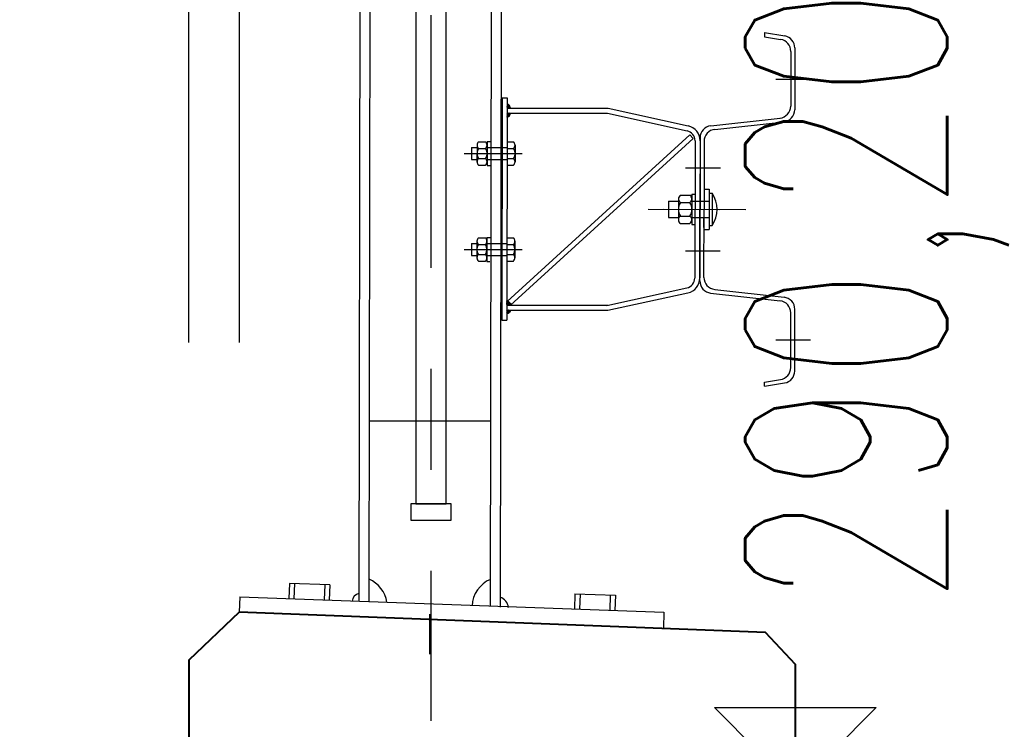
# Model space of a CAD drawing. Header units: metres. Extents: x -912764 to -454925, y -2226138 to -1112338.
# Tile 226 of 256: x -456306.859 to -456305.885, y -1112928.724 to -1112928.022. Entities that reach past the tile are written whole.
import ezdxf

# ---------------------------------------------------------------- set-up
doc = ezdxf.new("R2010")
doc.units = ezdxf.units.M
doc.linetypes.add('DASHDOT2', pattern=[0.375, 0.25, -0.0625, 0, -0.0625])
doc.linetypes.add('SOLID', pattern=[0])
for name, color, linetype in [('!řezy tenká', 1, 'Continuous'), ('018-ZSvodidlo', 8, 'Continuous'), ('025', 1, 'Continuous'), ('025-OSY', 4, 'DASHDOT2'), ('025-ZSvodidlo', 1, 'Continuous'), ('C3D_ZPR', 7, 'Continuous'), ('p_koty', 7, 'Continuous')]:
    doc.layers.add(name, color=color, linetype=linetype)
for name, color, linetype, lineweight in [('_NOVÝ STAV', 1, 'Continuous', 30), ('_NOVÝ STAV - POPISKY KATASTR', 7, 'Continuous', 30), ('R-koty vyskove', 7, 'Continuous', 13)]:
    doc.layers.add(name, color=color, linetype=linetype, lineweight=lineweight)
doc.layers.add('PDF2_13', color=140, linetype='Continuous', true_color=0x00bfff)
doc.styles.add('StandardUzky', font='simplex.shx', dxfattribs={"width": 0.65})
doc.styles.add('znacky', font='arial.ttf')
doc.dimstyles.new('1000', dxfattribs={"dimscale": 0.5, "dimtxt": 1, "dimasz": 0.6, "dimexe": 0.3, "dimexo": 0.5, "dimgap": 0.5, "dimtad": 1, "dimzin": 1, "dimdsep": 46, "dimtxsty": 'znacky', "dimblk": 'OBLIQUE', "dimcen": 1, "dimdle": 0.3, "dimclrd": 256, "dimclre": 256, "dimclrt": 256, "dimadec": 3, "dimazin": 0, "dimtfac": 1, "dimtmove": 0, "dimatfit": 3, "dimldrblk": 'OBLIQUE', "dimfxl": 1, "dimlwd": -1, "dimlwe": -1, "dimarcsym": 0})

# ---------------------------------------------------------------- blocks, each defined once
blk = doc.blocks.new('_Oblique')
at = {"color": 0, "linetype": 'ByBlock', "lineweight": -2}
blk.add_line((-0.5, -0.5), (0.5, 0.5), dxfattribs=at)
blk = doc.blocks.new('*D987')
at = {"layer": 'C3D_ZPR', "color": 1, "transparency": 16777216}
for p, q in [((0, 0.94121), (0, 1.51621)), ((0.5, 0.94121), (0.5, 1.51621)), ((-0.15, 1.44121), (0.65, 1.44121))]:
    blk.add_line(p, q, dxfattribs=at)
at = {"layer": 'Defpoints', "color": 0, "transparency": 16777216}
for p in [(0.5, 1.44121), (0, 0.2338), (0.5, 0.2338)]:
    blk.add_point(p, dxfattribs=at)
at = {"layer": 'C3D_ZPR', "color": 1, "transparency": 16777216, "xscale": 0.075, "yscale": 0.075, "zscale": 0.075, "rotation": 180}
blk.add_blockref('_Oblique', (0, 1.44121), dxfattribs=at)
at = {"layer": 'C3D_ZPR', "color": 1, "transparency": 16777216, "xscale": 0.075, "yscale": 0.075, "zscale": 0.075}
blk.add_blockref('_Oblique', (0.5, 1.44121), dxfattribs=at)
at = {"layer": 'C3D_ZPR', "color": 1, "transparency": 16777216, "insert": (0.25, 1.59121), "char_height": 0.2, "attachment_point": 5, "style": 'StandardUzky'}
blk.add_mtext('500', dxfattribs=at)
blk = doc.blocks.new('*D988')
at = {"layer": 'C3D_ZPR', "color": 1, "transparency": 16777216}
for p, q in [((-0.60011, 0.94121), (-0.60011, 1.51621)), ((0, 0.94121), (0, 1.51621)), ((-0.75011, 1.44121), (0.15, 1.44121))]:
    blk.add_line(p, q, dxfattribs=at)
at = {"layer": 'Defpoints', "color": 0, "transparency": 16777216}
for p in [(0, 1.44121), (-0.60011, 0.12672), (0, 0.07)]:
    blk.add_point(p, dxfattribs=at)
at = {"layer": 'C3D_ZPR', "color": 1, "transparency": 16777216, "xscale": 0.075, "yscale": 0.075, "zscale": 0.075, "rotation": 180}
blk.add_blockref('_Oblique', (-0.60011, 1.44121), dxfattribs=at)
at = {"layer": 'C3D_ZPR', "color": 1, "transparency": 16777216, "xscale": 0.075, "yscale": 0.075, "zscale": 0.075}
blk.add_blockref('_Oblique', (0, 1.44121), dxfattribs=at)
at = {"layer": 'C3D_ZPR', "color": 1, "transparency": 16777216, "insert": (-0.30006, 1.59121), "char_height": 0.2, "attachment_point": 5, "style": 'StandardUzky'}
blk.add_mtext('600', dxfattribs=at)
blk = doc.blocks.new('*D990')
at = {"layer": 'C3D_ZPR', "color": 1, "transparency": 16777216}
for p, q in [((-0.60011, 0.44121), (-0.60011, 1.01621)), ((-0.55009, 0.44121), (-0.55009, 1.01621)), ((-0.60011, 0.94121), (-1.24115, 0.94121)), ((-0.55009, 0.94121), (-0.60011, 0.94121)), ((-0.55009, 0.94121), (-0.47509, 0.94121))]:
    blk.add_line(p, q, dxfattribs=at)
at = {"layer": 'Defpoints', "color": 0, "transparency": 16777216}
for p in [(-0.55009, 0.94121), (-0.55009, 0.18189), (-0.60011, 0.12672)]:
    blk.add_point(p, dxfattribs=at)
at = {"layer": 'C3D_ZPR', "color": 1, "transparency": 16777216, "xscale": 0.075, "yscale": 0.075, "zscale": 0.075}
blk.add_blockref('_Oblique', (-0.60011, 0.94121), dxfattribs=at)
at = {"layer": 'C3D_ZPR', "color": 1, "transparency": 16777216, "xscale": 0.075, "yscale": 0.075, "zscale": 0.075, "rotation": 180}
blk.add_blockref('_Oblique', (-0.55009, 0.94121), dxfattribs=at)
at = {"layer": 'C3D_ZPR', "color": 1, "transparency": 16777216, "insert": (-1.08591, 1.09121), "char_height": 0.2, "attachment_point": 5, "style": 'StandardUzky'}
blk.add_mtext('50', dxfattribs=at)
blk = doc.blocks.new('*D339')
at = {"layer": 'C3D_ZPR', "color": 1, "transparency": 16777216}
for p, q in [((1.7427, 0.15423), (1.7427, 0.72459)), ((1.7427, 0), (1.7427, 0.30423)), ((1.2427, 0.15423), (1.8177, 0.15423)), ((1.2427, 0), (1.8177, 0))]:
    blk.add_line(p, q, dxfattribs=at)
at = {"layer": 'Defpoints', "color": 0, "lineweight": 50, "transparency": 16777216}
for p in [(-0.02964, 0.15423), (0, 0), (1.7427, 0)]:
    blk.add_point(p, dxfattribs=at)
at = {"layer": 'C3D_ZPR', "color": 1, "transparency": 16777216, "xscale": 0.075, "yscale": 0.075, "zscale": 0.075}
for p, rotation in [((1.7427, 0.15423), 90), ((1.7427, 0), 270)]:
    blk.add_blockref('_Oblique', p, dxfattribs=dict(at, rotation=rotation))
at = {"layer": 'C3D_ZPR', "color": 1, "transparency": 16777216, "insert": (1.5927, 0.51673), "char_height": 0.2, "attachment_point": 5, "rotation": 90, "style": 'StandardUzky'}
blk.add_mtext('154', dxfattribs=at)
blk = doc.blocks.new('A$C021ef3a7')
at = {"layer": '018-ZSvodidlo', "color": 1}
blk.add_line((-0.10383, -0.51746), (-0.22383, -0.51728), dxfattribs=at)
at = {"layer": '025', "color": 1}
blk.add_line((-0.16398, -0.70844), (-0.16398, -0.74792), dxfattribs=at)
at = {"layer": '025-OSY', "color": 1}
blk.add_line((-0.16276, 0.43432), (-0.16276, -0.81393), dxfattribs=at)
at = {"layer": '025-ZSvodidlo', "color": 1}
for p, q in [((-0.23275, 0.20518), (-0.23409, -0.69553)), ((-0.22275, 0.20517), (-0.22409, -0.69595)), ((-0.10275, 0.20499), (-0.1041, -0.70093)), ((-0.09275, 0.20498), (-0.0941, -0.70134)), ((0.16735, -0.13294), (0.16734, -0.137)), ((0.16735, -0.13294), (0.18732, -0.1363)), ((0.16734, -0.137), (0.18331, -0.13968)), ((0.19332, -0.15153), (0.19324, -0.20566)), ((0.19733, -0.14815), (0.19724, -0.20925)), ((0.17844, -0.17896), (0.2129, -0.17901)), ((-0.09236, -0.19756), (-0.09269, -0.41756)), ((-0.09236, -0.19756), (-0.08736, -0.19756)), ((-0.08736, -0.19756), (-0.08769, -0.41756)), ((-0.08738, -0.20628), (-0.08561, -0.20453)), ((-0.08737, -0.20407), (-0.08696, -0.20366)), ((-0.08737, -0.20451), (-0.08665, -0.2038)), ((-0.08374, -0.20758), (-0.08737, -0.20394)), ((-0.08737, -0.20496), (-0.08637, -0.20395)), ((-0.08737, -0.2054), (-0.0861, -0.20413)), ((-0.08737, -0.20584), (-0.08585, -0.20432)), ((-0.08418, -0.20758), (-0.08737, -0.20438)), ((-0.08442, -0.20646), (-0.08735, -0.20352)), ((-0.08472, -0.20572), (-0.08661, -0.20382)), ((-0.08739, -0.21291), (-0.08704, -0.21257)), ((-0.08739, -0.21335), (-0.0866, -0.21257)), ((-0.08739, -0.2138), (-0.08616, -0.21257)), ((-0.08739, -0.21424), (-0.08572, -0.21257)), ((-0.08739, -0.21468), (-0.08528, -0.21258)), ((-0.08739, -0.21512), (-0.08484, -0.21258)), ((-0.08739, -0.21556), (-0.0844, -0.21258)), ((-0.08739, -0.216), (-0.08411, -0.21274)), ((-0.0852, -0.21541), (-0.08739, -0.21322)), ((-0.08542, -0.21563), (-0.08739, -0.21366)), ((-0.08566, -0.21583), (-0.08739, -0.2141)), ((-0.08738, -0.20672), (-0.08539, -0.20475)), ((-0.08738, -0.20717), (-0.08519, -0.20499)), ((-0.08738, -0.20761), (-0.085, -0.20524)), ((-0.08596, -0.20757), (-0.08738, -0.20615)), ((-0.0864, -0.20757), (-0.08738, -0.20659)), ((-0.08684, -0.20757), (-0.08738, -0.20703)), ((-0.08738, -0.20756), (0.01262, -0.20771)), ((-0.08738, -0.21256), (0.01207, -0.21271)), ((-0.08499, -0.21518), (-0.08738, -0.21278)), ((-0.08463, -0.20758), (-0.08737, -0.20482)), ((-0.08507, -0.20758), (-0.08737, -0.20527)), ((-0.08551, -0.20757), (-0.08737, -0.20571)), ((-0.08481, -0.21492), (-0.08714, -0.21258)), ((-0.08701, -0.21651), (-0.08427, -0.21377)), ((-0.08689, -0.20757), (-0.08483, -0.20551)), ((-0.08464, -0.21465), (-0.08671, -0.21257)), ((-0.08645, -0.20757), (-0.08468, -0.2058)), ((-0.08449, -0.21436), (-0.08627, -0.21257)), ((-0.08601, -0.20757), (-0.08454, -0.2061)), ((-0.08436, -0.21405), (-0.08582, -0.21257)), ((-0.08557, -0.20757), (-0.08443, -0.20643)), ((-0.08425, -0.21371), (-0.08538, -0.21257)), ((-0.08513, -0.20758), (-0.08433, -0.20678)), ((-0.08417, -0.21335), (-0.08494, -0.21258)), ((-0.08412, -0.21295), (-0.08449, -0.21258)), ((0.01207, -0.21271), (0.09074, -0.23012)), ((0.01262, -0.20771), (0.09182, -0.22524)), ((-0.08592, -0.21601), (-0.08739, -0.21455)), ((-0.0862, -0.21618), (-0.08739, -0.21499)), ((-0.0865, -0.21632), (-0.08739, -0.21543)), ((-0.08682, -0.21645), (-0.08739, -0.21587)), ((-0.08716, -0.21655), (-0.08739, -0.21631)), ((-0.08628, -0.21622), (-0.08456, -0.2145)), ((0.11427, -0.2251), (0.18293, -0.21757)), ((0.11827, -0.22868), (0.18693, -0.22116)), ((-0.11556, -0.24102), (-0.10869, -0.24103)), ((-0.10713, -0.24054), (-0.10716, -0.26454)), ((-0.10713, -0.24054), (-0.10413, -0.24054)), ((-0.08743, -0.39886), (0.09336, -0.23402)), ((-0.08743, -0.24106), (-0.08099, -0.24107)), ((-0.08406, -0.40256), (0.09673, -0.23771)), ((0.09673, -0.23771), (0.09336, -0.23402)), ((0.09858, -0.2399), (0.09837, -0.37572)), ((0.10358, -0.23991), (0.10337, -0.37573)), ((0.10358, -0.23701), (0.10347, -0.30785)), ((0.10358, -0.23996), (0.10347, -0.30785)), ((0.10757, -0.24059), (0.10747, -0.30785)), ((-0.12971, -0.2525), (-0.07445, -0.25258)), ((-0.12771, -0.2525), (-0.07245, -0.25259)), ((-0.12243, -0.24651), (-0.12245, -0.25851)), ((-0.12243, -0.24651), (-0.11713, -0.24652)), ((-0.11713, -0.24429), (-0.11716, -0.26101)), ((-0.11557, -0.24752), (-0.1087, -0.24753)), ((-0.10713, -0.24654), (-0.08743, -0.24656)), ((-0.08744, -0.24756), (-0.081, -0.24757)), ((-0.07951, -0.24433), (-0.07953, -0.26083)), ((-0.12245, -0.25851), (-0.11715, -0.25852)), ((-0.11559, -0.25752), (-0.10872, -0.25753)), ((-0.10715, -0.25854), (-0.08745, -0.25856)), ((-0.08745, -0.25756), (-0.08102, -0.25757)), ((-0.1156, -0.26402), (-0.10873, -0.26403)), ((-0.10716, -0.26454), (-0.10416, -0.26454)), ((-0.08746, -0.26406), (-0.08103, -0.26407)), ((0.08921, -0.26683), (0.12367, -0.26688)), ((0.1075, -0.28985), (0.10747, -0.30785)), ((0.1075, -0.29135), (0.10747, -0.30785)), ((0.1075, -0.28785), (0.1125, -0.28786)), ((0.1125, -0.28786), (0.11244, -0.32786)), ((0.1125, -0.29186), (0.1155, -0.29186)), ((0.1155, -0.29186), (0.11545, -0.32386)), ((0.07249, -0.29982), (0.07246, -0.31578)), ((0.07249, -0.29982), (0.08219, -0.29984)), ((0.08219, -0.29687), (0.08216, -0.3191)), ((0.08427, -0.30117), (0.0934, -0.30118)), ((0.08428, -0.29382), (0.09341, -0.29383)), ((0.0955, -0.29284), (0.09545, -0.32284)), ((0.09549, -0.29986), (0.11249, -0.29988)), ((0.0955, -0.29284), (0.0985, -0.29284)), ((0.05212, -0.30777), (0.14881, -0.30791)), ((0.06721, -0.30779), (0.12247, -0.30788)), ((0.10337, -0.37869), (0.10347, -0.30785)), ((0.10738, -0.37511), (0.10747, -0.30785)), ((0.10745, -0.32435), (0.10747, -0.30785)), ((0.10745, -0.32585), (0.10747, -0.30785)), ((0.07246, -0.31578), (0.08216, -0.3158)), ((0.08425, -0.31447), (0.09338, -0.31448)), ((0.09546, -0.31582), (0.11246, -0.31584)), ((0.08424, -0.32182), (0.09337, -0.32183)), ((0.09545, -0.32284), (0.09845, -0.32284)), ((0.10745, -0.32785), (0.11244, -0.32786)), ((0.11245, -0.32386), (0.11545, -0.32386)), ((-0.11727, -0.33929), (-0.1173, -0.35601)), ((-0.1157, -0.33602), (-0.10883, -0.33603)), ((-0.10727, -0.33554), (-0.1073, -0.35954)), ((-0.10727, -0.33554), (-0.10427, -0.33554)), ((-0.08757, -0.33606), (-0.08113, -0.33607)), ((-0.07965, -0.33933), (-0.07967, -0.35583)), ((-0.12985, -0.3475), (-0.07459, -0.34758)), ((-0.12785, -0.3475), (-0.07259, -0.34759)), ((-0.12258, -0.34151), (-0.12259, -0.35351)), ((-0.12258, -0.34151), (-0.11728, -0.34152)), ((-0.11571, -0.34252), (-0.10884, -0.34253)), ((-0.10728, -0.34154), (-0.0876, -0.34156)), ((-0.08758, -0.34256), (-0.08114, -0.34257)), ((0.08909, -0.34883), (0.12354, -0.34888)), ((-0.12259, -0.35351), (-0.11729, -0.35352)), ((-0.11574, -0.35902), (-0.10887, -0.35903)), ((-0.11573, -0.35252), (-0.10886, -0.35253)), ((-0.1073, -0.35954), (-0.1043, -0.35954)), ((-0.10729, -0.35354), (-0.08762, -0.35356)), ((-0.0876, -0.35906), (-0.08117, -0.35907)), ((-0.08759, -0.35256), (-0.08116, -0.35257)), ((0.01126, -0.40283), (0.09051, -0.38553)), ((0.11803, -0.38705), (0.18667, -0.39478)), ((-0.08274, -0.40255), (-0.08766, -0.39762)), ((-0.08766, -0.39789), (-0.08744, -0.39767)), ((-0.08766, -0.39811), (-0.0873, -0.39775)), ((-0.08296, -0.40255), (-0.08766, -0.39784)), ((-0.08766, -0.39833), (-0.08719, -0.39786)), ((-0.08766, -0.39855), (-0.08708, -0.39797)), ((-0.08318, -0.40255), (-0.08766, -0.39806)), ((-0.08766, -0.39877), (-0.08696, -0.39808)), ((-0.08766, -0.399), (-0.08685, -0.39819)), ((-0.0834, -0.40256), (-0.08766, -0.39828)), ((-0.08766, -0.39922), (-0.08674, -0.39829)), ((-0.08766, -0.39944), (-0.08662, -0.3984)), ((-0.08362, -0.40256), (-0.08766, -0.39851)), ((-0.08766, -0.39966), (-0.08651, -0.39851)), ((-0.08766, -0.39988), (-0.0864, -0.39862)), ((-0.08384, -0.40256), (-0.08766, -0.39873)), ((-0.08766, -0.4001), (-0.08628, -0.39873)), ((-0.08766, -0.40032), (-0.08617, -0.39883)), ((-0.08766, -0.40054), (-0.08606, -0.39894)), ((-0.08406, -0.40256), (-0.08766, -0.39895)), ((-0.08766, -0.40076), (-0.08595, -0.39905)), ((-0.08766, -0.40098), (-0.08583, -0.39916)), ((-0.08428, -0.40256), (-0.08766, -0.39917)), ((-0.08766, -0.4012), (-0.08572, -0.39927)), ((-0.08766, -0.40143), (-0.08561, -0.39937)), ((-0.0845, -0.40256), (-0.08766, -0.39939)), ((-0.08507, -0.39989), (-0.08737, -0.39768)), ((0.01233, -0.40771), (0.09157, -0.39042)), ((0.11403, -0.39063), (0.18267, -0.39836)), ((-0.08768, -0.40894), (-0.08629, -0.40756)), ((-0.08768, -0.40916), (-0.08607, -0.40756)), ((-0.08768, -0.40938), (-0.08585, -0.40756)), ((-0.08768, -0.4096), (-0.08563, -0.40756)), ((-0.08768, -0.40982), (-0.08541, -0.40756)), ((-0.08768, -0.41004), (-0.08518, -0.40756)), ((-0.08768, -0.41026), (-0.08496, -0.40756)), ((-0.08768, -0.41049), (-0.08474, -0.40756)), ((-0.08768, -0.41071), (-0.08452, -0.40756)), ((-0.08768, -0.41093), (-0.0843, -0.40756)), ((-0.08613, -0.41044), (-0.08768, -0.40889)), ((-0.08627, -0.41052), (-0.08768, -0.40911)), ((-0.08767, -0.40209), (-0.08527, -0.3997)), ((-0.08767, -0.40231), (-0.08511, -0.39976)), ((-0.08767, -0.40253), (-0.08506, -0.39993)), ((-0.08714, -0.40256), (-0.08767, -0.40204)), ((-0.08739, -0.40254), (-0.08767, -0.40226)), ((-0.08767, -0.40256), (0.01233, -0.40271)), ((-0.08767, -0.40756), (0.01233, -0.40771)), ((-0.08535, -0.4099), (-0.08767, -0.40756)), ((-0.08767, -0.40805), (-0.08718, -0.40756)), ((-0.08767, -0.40828), (-0.08696, -0.40756)), ((-0.08767, -0.4085), (-0.08674, -0.40756)), ((-0.08767, -0.40872), (-0.08652, -0.40756)), ((-0.08767, -0.40783), (-0.08744, -0.4076)), ((-0.08547, -0.41), (-0.08767, -0.40779)), ((-0.0856, -0.41009), (-0.08767, -0.40801)), ((-0.08572, -0.41018), (-0.08767, -0.40823)), ((-0.08586, -0.41027), (-0.08767, -0.40845)), ((-0.08599, -0.41036), (-0.08767, -0.40867)), ((-0.08766, -0.40165), (-0.08549, -0.39948)), ((-0.08766, -0.40187), (-0.08538, -0.39959)), ((-0.08472, -0.40256), (-0.08766, -0.39961)), ((-0.08494, -0.40256), (-0.08766, -0.39983)), ((-0.08516, -0.40256), (-0.08766, -0.40005)), ((-0.08538, -0.40256), (-0.08766, -0.40027)), ((-0.0856, -0.40256), (-0.08766, -0.40049)), ((-0.08582, -0.40256), (-0.08766, -0.40071)), ((-0.08604, -0.40256), (-0.08766, -0.40094)), ((-0.08626, -0.40256), (-0.08766, -0.40116)), ((-0.08648, -0.40256), (-0.08766, -0.40138)), ((-0.0867, -0.40256), (-0.08766, -0.4016)), ((-0.08692, -0.40256), (-0.08766, -0.40182)), ((-0.08757, -0.41104), (-0.08408, -0.40756)), ((-0.08745, -0.40253), (-0.08493, -0.40003)), ((-0.08523, -0.40979), (-0.08745, -0.40756)), ((-0.08726, -0.40256), (-0.08482, -0.40014)), ((-0.08726, -0.41095), (-0.08385, -0.40756)), ((-0.08511, -0.40969), (-0.08723, -0.40756)), ((-0.08703, -0.40256), (-0.08471, -0.40025)), ((-0.085, -0.40958), (-0.08701, -0.40756)), ((-0.08691, -0.41083), (-0.08363, -0.40756)), ((-0.08681, -0.40256), (-0.0846, -0.40036)), ((-0.08489, -0.40947), (-0.08679, -0.40756)), ((-0.08659, -0.40256), (-0.08449, -0.40047)), ((-0.08478, -0.40936), (-0.08657, -0.40756)), ((-0.08637, -0.40256), (-0.08438, -0.40058)), ((-0.08468, -0.40924), (-0.08635, -0.40756)), ((-0.08615, -0.40256), (-0.08427, -0.40069)), ((-0.08458, -0.40912), (-0.08613, -0.40756)), ((-0.08602, -0.41038), (-0.08414, -0.4085)), ((-0.08593, -0.40256), (-0.08416, -0.4008)), ((-0.08448, -0.409), (-0.08591, -0.40756)), ((-0.0857, -0.40256), (-0.08405, -0.40091)), ((-0.08439, -0.40887), (-0.08569, -0.40756)), ((-0.08548, -0.40256), (-0.08394, -0.40102)), ((-0.08429, -0.40874), (-0.08547, -0.40756)), ((-0.08526, -0.40256), (-0.08383, -0.40113)), ((-0.08421, -0.40861), (-0.08525, -0.40756)), ((-0.08242, -0.40255), (-0.08507, -0.39989)), ((-0.08504, -0.40256), (-0.08372, -0.40124)), ((-0.08412, -0.40847), (-0.08503, -0.40756)), ((-0.08482, -0.40256), (-0.08361, -0.40136)), ((-0.08459, -0.40256), (-0.0835, -0.40147)), ((-0.08437, -0.40256), (-0.08339, -0.40158)), ((-0.08404, -0.40833), (-0.08423, -0.40814)), ((-0.08415, -0.40256), (-0.08328, -0.40169)), ((-0.08393, -0.40256), (-0.08317, -0.4018)), ((-0.08371, -0.40256), (-0.08306, -0.40191)), ((-0.08349, -0.40256), (-0.08295, -0.40202)), ((-0.08326, -0.40255), (-0.08284, -0.40213)), ((-0.08304, -0.40255), (-0.08273, -0.40224)), ((-0.08282, -0.40255), (-0.08262, -0.40235)), ((-0.0826, -0.40255), (-0.08251, -0.40246)), ((0.19724, -0.46782), (0.19733, -0.40673)), ((-0.09269, -0.41756), (-0.08769, -0.41756)), ((-0.08641, -0.4106), (-0.08768, -0.40933)), ((-0.08656, -0.41067), (-0.08768, -0.40955)), ((-0.08671, -0.41074), (-0.08768, -0.40977)), ((-0.08687, -0.41081), (-0.08768, -0.41)), ((-0.08703, -0.41087), (-0.08768, -0.41022)), ((-0.08719, -0.41093), (-0.08768, -0.41044)), ((-0.08736, -0.41098), (-0.08768, -0.41066)), ((-0.08753, -0.41103), (-0.08768, -0.41088)), ((0.19324, -0.46443), (0.19332, -0.4103)), ((0.17844, -0.43696), (0.2129, -0.43701)), ((0.16722, -0.47889), (0.1832, -0.47625)), ((0.16722, -0.48294), (0.16722, -0.47889)), ((0.16722, -0.48294), (0.18719, -0.47964))]:
    blk.add_line(p, q, dxfattribs=at)
for points in [[(-0.14776, 0.10633), (-0.17776, 0.10633), (-0.17776, -0.59938), (-0.14776, -0.59938)], [(-0.14276, -0.59938), (-0.18276, -0.59938), (-0.18276, -0.61538), (-0.14276, -0.61538)]]:
    blk.add_lwpolyline(points, close=True, dxfattribs=at)
for centre, radius, start, end in [((0.18533, -0.14813), 0.012, 359.91518, 80.45286), ((0.18132, -0.15152), 0.012, 359.91518, 80.45286), ((-0.08862, -0.20772), 0.00439, 1.86362, 73.43252), ((-0.08809, -0.21268), 0.00397, 280.11479, 1.45584), ((0.18124, -0.20564), 0.012, 276.25537, 359.91518), ((0.18524, -0.20923), 0.012, 276.25537, 359.91518), ((0.08858, -0.23989), 0.01, 359.91518, 77.51977), ((0.08858, -0.23989), 0.015, 359.91518, 77.51977), ((0.11558, -0.23703), 0.012, 96.25537, 179.91518), ((0.11957, -0.24061), 0.012, 96.25537, 179.91518), ((-0.11277, -0.24428), 0.00429, 130.65738, 229.17298), ((-0.1115, -0.24428), 0.00429, 310.65738, 49.17298), ((-0.0838, -0.24432), 0.00429, 310.65738, 49.17298), ((-0.10858, -0.25253), 0.0086, 144.38552, 215.44484), ((-0.11571, -0.25252), 0.0086, 324.38552, 35.44484), ((-0.08801, -0.25256), 0.0086, 324.38552, 35.44484), ((-0.11279, -0.26078), 0.00429, 130.65738, 229.17298), ((-0.11152, -0.26078), 0.00429, 310.65738, 49.17298), ((-0.08382, -0.26082), 0.00429, 310.65738, 49.17298), ((0.09237, -0.30783), 0.0281, 325.20713, 34.62323), ((0.09357, -0.30783), 0.01144, 144.38552, 215.44484), ((0.08648, -0.2975), 0.00429, 120.8683, 238.96206), ((0.08408, -0.30782), 0.01144, 324.38552, 35.44484), ((0.0912, -0.2975), 0.00429, 300.8683, 58.96206), ((0.08644, -0.31815), 0.00429, 120.8683, 238.96206), ((0.09117, -0.31815), 0.00429, 300.8683, 58.96206), ((-0.11291, -0.33928), 0.00429, 130.65738, 229.17298), ((-0.11164, -0.33928), 0.00429, 310.65738, 49.17298), ((-0.08394, -0.33932), 0.00429, 310.65738, 49.17298), ((-0.10872, -0.34753), 0.0086, 144.38552, 215.44484), ((-0.11585, -0.34752), 0.0086, 324.38552, 35.44484), ((-0.08815, -0.34756), 0.0086, 324.38552, 35.44484), ((-0.11293, -0.35578), 0.00429, 130.65738, 229.17298), ((-0.11166, -0.35578), 0.00429, 310.65738, 49.17298), ((-0.08396, -0.35582), 0.00429, 310.65738, 49.17298), ((0.08837, -0.37576), 0.01, 282.31059, 359.91518), ((0.08837, -0.37576), 0.015, 282.31059, 359.91518), ((0.11537, -0.3787), 0.012, 179.91518, 263.57499), ((0.11938, -0.37513), 0.012, 179.91518, 263.57499), ((-0.0882, -0.40086), 0.00328, 75.37155, 80.4343), ((0.18132, -0.41028), 0.012, 359.91518, 83.57499), ((0.18533, -0.40671), 0.012, 359.91518, 83.57499), ((-0.08905, -0.40546), 0.00578, 283.7111, 338.71988), ((0.18124, -0.46441), 0.012, 279.3775, 359.91518), ((0.18524, -0.4678), 0.012, 279.3775, 359.91518), ((-0.23596, -0.70124), 0.03, 8.7345, 66.38925), ((-0.09201, -0.70146), 0.03, 113.44111, 177.5723), ((-0.23197, -0.69627), 0.00869, 103.29263, 174.77413), ((-0.09759, -0.70282), 0.01152, 5.63137, 73.70938)]:
    blk.add_arc(centre, radius, start, end, dxfattribs=at)
blk = doc.blocks.new('*D338')
at = {"layer": 'C3D_ZPR', "color": 1, "transparency": 16777216}
for p, q in [((2.06111, 0.30423), (2.06111, -2.02994)), ((1.56111, 0.15423), (2.13611, 0.15423)), ((1.56111, -1.87994), (2.13611, -1.87994))]:
    blk.add_line(p, q, dxfattribs=at)
at = {"layer": 'Defpoints', "color": 0, "lineweight": 50, "transparency": 16777216}
for p in [(-0.02964, 0.15423), (-0.05, -1.87994), (2.06111, -1.87994)]:
    blk.add_point(p, dxfattribs=at)
at = {"layer": 'C3D_ZPR', "color": 1, "transparency": 16777216, "xscale": 0.075, "yscale": 0.075, "zscale": 0.075}
for p, rotation in [((2.06111, 0.15423), 90), ((2.06111, -1.87994), 270)]:
    blk.add_blockref('_Oblique', p, dxfattribs=dict(at, rotation=rotation))
at = {"layer": 'C3D_ZPR', "color": 1, "transparency": 16777216, "insert": (1.91111, -0.86285), "char_height": 0.2, "attachment_point": 5, "rotation": 90, "style": 'StandardUzky'}
blk.add_mtext('2034', dxfattribs=at)
blk = doc.blocks.new('Vyskova_sipka')
at = {"color": 0, "linetype": 'ByBlock', "lineweight": -2}
for p, q in [((0, 0), (-4, 4)), ((-4, 4), (4, 4)), ((4, 4), (0, 0))]:
    blk.add_line(p, q, dxfattribs=at)
blk = doc.blocks.new('*D349')
at = {"layer": 'C3D_ZPR', "color": 1, "transparency": 16777216}
for p, q in [((-456309.16229, -1112927.15006), (-456309.16229, -1112926.82506)), ((-456306.6918, -1112927.15006), (-456306.6918, -1112926.82506)), ((-456309.23729, -1112926.90006), (-456306.6168, -1112926.90006))]:
    blk.add_line(p, q, dxfattribs=at)
at = {"layer": 'Defpoints', "color": 0, "transparency": 16777216}
for p in [(-456306.6918, -1112926.90006), (-456306.6918, -1112928.86946), (-456309.16229, -1112929.69845)]:
    blk.add_point(p, dxfattribs=at)
at = {"layer": 'C3D_ZPR', "color": 1, "transparency": 16777216, "xscale": 0.075, "yscale": 0.075, "zscale": 0.075, "rotation": 180}
blk.add_blockref('_Oblique', (-456309.16229, -1112926.90006), dxfattribs=at)
at = {"layer": 'C3D_ZPR', "color": 1, "transparency": 16777216, "xscale": 0.075, "yscale": 0.075, "zscale": 0.075}
blk.add_blockref('_Oblique', (-456306.6918, -1112926.90006), dxfattribs=at)
at = {"layer": 'C3D_ZPR', "color": 1, "transparency": 16777216, "insert": (-456307.92704, -1112926.75006), "char_height": 0.2, "attachment_point": 5, "style": 'StandardUzky'}
blk.add_mtext('2470', dxfattribs=at)
blk = doc.blocks.new('A$C4eac8e0d')
for p, q in [((-0.54982, 0.18943), (-0.55037, 0.17434)), ((-0.54982, 0.18943), (-0.13001, 0.1742)), ((-0.13001, 0.1742), (-0.13059, 0.15843))]:
    blk.add_line(p, q)
at = {"layer": 'p_koty'}
for p, q in [((-0.50063, 0.20273), (-0.50123, 0.18774)), ((-0.46066, 0.20122), (-0.50063, 0.20272)), ((-0.49563, 0.20253), (-0.49623, 0.18754)), ((-0.46566, 0.20141), (-0.46625, 0.18642)), ((-0.46066, 0.20121), (-0.46126, 0.18622)), ((-0.21809, 0.19241), (-0.21858, 0.17742)), ((-0.21809, 0.19242), (-0.17811, 0.19102)), ((-0.21309, 0.19224), (-0.21358, 0.17725)), ((-0.18311, 0.19119), (-0.1836, 0.1762)), ((-0.17811, 0.19103), (-0.1786, 0.17604))]:
    blk.add_line(p, q, dxfattribs=at)
at = {"layer": 'PDF2_13', "color": 1, "linetype": 'Continuous', "lineweight": 40}
blk.add_lwpolyline([(0, -0.12096), (0, 0.12248), (-0.02964, 0.15423), (-0.55037, 0.17434), (-0.60011, 0.12672), (-0.60011, -0.12518), (-0.56519, -0.12413), (-0.55566, -0.11354), (-0.54508, -0.12307), (-0.44956, -0.12095), (-0.44956, -1.72994)], dxfattribs=at)
at = {"layer": '_NOVÝ STAV', "linetype": 'SOLID'}
blk.add_blockref('A$C021ef3a7', (-0.19789, 0.88074), dxfattribs=at)
at = {"layer": 'C3D_ZPR'}
for base, p1, p2, picture, middle in [((0, 1.44121), (-0.60011, 0.12672), (0, 0.07), '*D988', (-0.30006, 1.59121)), ((0.5, 1.44121), (0, 0.2338), (0.5, 0.2338), '*D987', (0.25, 1.59121))]:
    dim = blk.add_linear_dim(base=base, p1=p1, p2=p2, dimstyle='1000', override={"dimscale": 1, "dimtxt": 0.2, "dimasz": 0.075, "dimexe": 0.075, "dimexo": 0.25, "dimgap": 0.05, "dimdec": 0, "dimlfac": 1000, "dimdsep": 44, "dimtxsty": 'StandardUzky', "dimcen": 0.5, "dimdle": 0.15, "dimclrd": 1, "dimclre": 1, "dimclrt": 1, "dimfxl": 0.5, "dimfxlon": 1}, dxfattribs=at)
    dim.commit()
    dim.dimension.update_dxf_attribs({"geometry": picture, "text_midpoint": middle})
dim = blk.add_linear_dim(base=(-0.55009, 0.94121), p1=(-0.60011, 0.12672), p2=(-0.55009, 0.18189), dimstyle='1000', override={"dimscale": 1, "dimtxt": 0.2, "dimasz": 0.075, "dimexe": 0.075, "dimexo": 0.25, "dimgap": 0.05, "dimdec": 0, "dimlfac": 1000, "dimdsep": 44, "dimtxsty": 'StandardUzky', "dimcen": 0.5, "dimdle": 0.15, "dimclrd": 1, "dimclre": 1, "dimclrt": 1, "dimfxl": 0.5, "dimfxlon": 1}, dxfattribs=at)
dim.commit()
dim.dimension.update_dxf_attribs({"geometry": '*D990', "text_midpoint": (-1.08591, 0.94121), "dimtype": 160})
dim = blk.add_linear_dim(base=(1.7427, 0), p1=(-0.02964, 0.15423), p2=(0, 0), angle=90, dimstyle='1000', override={"dimscale": 1, "dimtxt": 0.2, "dimasz": 0.075, "dimexe": 0.075, "dimexo": 0.25, "dimgap": 0.05, "dimdec": 0, "dimlfac": 1000, "dimdsep": 44, "dimtxsty": 'StandardUzky', "dimcen": 0.5, "dimdle": 0.15, "dimclrd": 1, "dimclre": 1, "dimclrt": 1, "dimfxl": 0.5, "dimfxlon": 1}, dxfattribs=at)
dim.commit()
dim.dimension.update_dxf_attribs({"geometry": '*D339', "text_midpoint": (1.7427, 0.51673), "dimtype": 128})
dim = blk.add_linear_dim(base=(2.06111, -1.87994), p1=(-0.02964, 0.15423), p2=(-0.05, -1.87994), angle=90, dimstyle='1000', override={"dimscale": 1, "dimtxt": 0.2, "dimasz": 0.075, "dimexe": 0.075, "dimexo": 0.25, "dimgap": 0.05, "dimdec": 0, "dimlfac": 1000, "dimdsep": 44, "dimtxsty": 'StandardUzky', "dimcen": 0.5, "dimdle": 0.15, "dimclrd": 1, "dimclre": 1, "dimclrt": 1, "dimfxl": 0.5, "dimfxlon": 1}, dxfattribs=at)
dim.commit()
dim.dimension.update_dxf_attribs({"geometry": '*D338', "text_midpoint": (1.91111, -0.86285)})

msp = doc.modelspace()

# ---------------------------------------------------------------- block references
at = {"layer": '!řezy tenká', "linetype": 'Continuous', "xscale": 0.02, "yscale": 0.02, "zscale": 0.03}
msp.add_blockref('Vyskova_sipka', (-456306.09168, -1112928.7825), dxfattribs=at)
at = {"layer": '_NOVÝ STAV - POPISKY KATASTR', "lineweight": 50}
msp.add_blockref('A$C4eac8e0d', (-456306.09168, -1112928.78234), dxfattribs=at)

# ---------------------------------------------------------------- texts
at = {"layer": 'R-koty vyskove', "color": 1, "insert": (-456306.01088, -1112928.60151), "char_height": 0.2, "attachment_point": 4, "rotation": 90, "style": 'StandardUzky'}
msp.add_mtext('290,20', dxfattribs=at)

# ---------------------------------------------------------------- dimensions: what is measured, and where the dimension line sits
at = {"layer": 'C3D_ZPR'}
dim = msp.add_linear_dim(base=(-456306.6918, -1112926.90006), p1=(-456309.16229, -1112929.69845), p2=(-456306.6918, -1112928.86946), dimstyle='1000', override={"dimtxt": 0.4, "dimasz": 0.15, "dimexe": 0.15, "dimgap": 0.1, "dimdec": 0, "dimlfac": 1000, "dimdsep": 44, "dimtxsty": 'StandardUzky', "dimdle": 0.15, "dimclrd": 1, "dimclre": 1, "dimclrt": 1, "dimfxl": 0.5, "dimfxlon": 1}, dxfattribs=at)
dim.commit()
dim.dimension.update_dxf_attribs({"geometry": '*D349', "text_midpoint": (-456307.92704, -1112926.75006)})

doc.saveas('drawing.dxf')
